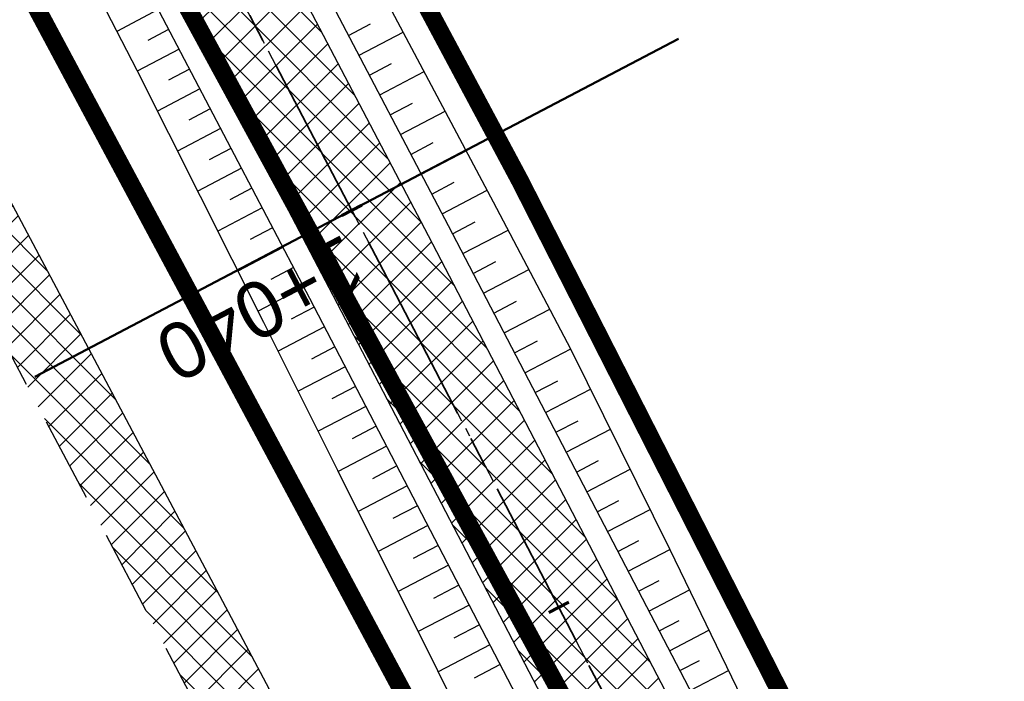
# Model space of a CAD drawing. Header units: metres. Extents: x 7529682 to 7533711, y 5721195 to 5727842.
# Tile 176 of 232: x 7530197 to 7530219, y 5726868 to 5726883. Entities that reach past the tile are written whole.
import ezdxf

# ---------------------------------------------------------------- set-up
doc = ezdxf.new("R2010")
doc.units = ezdxf.units.M
for name, pattern in [('817-dzialki-09-05-04$0$HIDDEN', [0.375, 0.25, -0.125]), ('ACAD_ISO05W100', [33, 24, -3, 0, -3, 0, -3]), ('CENTER', [50.800000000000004, 31.75, -6.35, 6.35, -6.35]), ('CENTER2', [28.575000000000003, 19.05, -3.175, 3.175, -3.175]), ('HIDDEN', [9.524999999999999, 6.35, -3.175])]:
    doc.linetypes.add(name, pattern=pattern)
for name, color, linetype in [('C-DROGI-SYTUACJA', 7, 'Continuous'), ('C-DROGI-SYTUACJA-ETYKIETY', 7, 'Continuous'), ('D-hatch-pobocza', 131, 'Continuous'), ('D-pobocza', 60, 'Continuous'), ('D-rowy', 160, 'Continuous'), ('D-skarpa', 2, 'Continuous'), ('D-skarpa-kreskowanie', 2, 'Continuous')]:
    doc.layers.add(name, color=color, linetype=linetype)
for name, color, linetype, lineweight, true_color in [('D-hatch-ciag-pieszo-rowerowy', 7, 'Continuous', 13, 0xff9f80), ('D-LR-etap-III', 7, '817-dzialki-09-05-04$0$HIDDEN', 50, 0x00008f), ('D-przekroje-pop', 7, 'Continuous', 50, 0x000099)]:
    doc.layers.add(name, color=color, linetype=linetype, lineweight=lineweight, true_color=true_color)
for name, color, linetype, lineweight in [('D-krawędzie', 3, 'Continuous', 30), ('D-obrzeża', 2, 'Continuous', 30), ('D-oś', 10, 'CENTER', 30), ('D-pas-drogowy', 7, 'ACAD_ISO05W100', 50)]:
    doc.layers.add(name, color=color, linetype=linetype, lineweight=lineweight)
doc.layers.add('poprzeczki', color=7, linetype='Continuous', true_color=0x0000c7)
doc.styles.get("Standard").update_dxf_attribs({"font": 'arial.ttf'})

# ---------------------------------------------------------------- blocks, each defined once
blk = doc.blocks.new('AeccTickLine')
at = {"color": 0, "linetype": 'ByBlock', "lineweight": -2}
blk.add_line((0, 1), (-3.673819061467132e-16, -1), dxfattribs=at)

msp = doc.modelspace()

# ---------------------------------------------------------------- hatches: boundary and pattern name
at = {"layer": 'D-hatch-ciag-pieszo-rowerowy'}
h = msp.add_hatch(dxfattribs=at)
h.set_pattern_fill('ANSI37', color=256, scale=0.15, style=0)
h.set_pattern_definition([(45, (0.8765760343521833, 0.4840681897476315), (-0.3367596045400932, 0.3367596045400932), []), (135, (0.8765760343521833, 0.4840681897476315), (-0.3367596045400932, -0.3367596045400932), [])])
h.paths.add_polyline_path([(7530123.559213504, 5727032.0472378), (7530121.363431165, 5727030.851983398), (7530132.878471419, 5727009.502004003), (7530158.915773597, 5726960.858151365), (7530182.682878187, 5726916.746119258), (7530203.558300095, 5726876.949199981), (7530215.075437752, 5726854.837069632), (7530217.476586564, 5726855.638899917), (7530205.773892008, 5726878.107287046), (7530184.890337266, 5726917.919710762), (7530161.118272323, 5726962.040949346), (7530135.080715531, 5727010.685277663)])
at = {"layer": 'D-hatch-pobocza'}
h = msp.add_hatch(dxfattribs=at)
h.set_pattern_fill('ANSI37', color=256, scale=0.15, style=0)
h.set_pattern_definition([(45, (0, 0), (-0.3367596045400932, 0.3367596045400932), []), (135, (0, 0), (-0.3367596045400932, -0.3367596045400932), [])])
h.paths.add_polyline_path([(7530159.28, 5726948.82), (7530146.429999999, 5726973.35), (7530133.179999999, 5726997.96), (7530120.769999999, 5727021.75), (7530102.37, 5727056.4), (7530093.404664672, 5727074.093035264), (7530092.053597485, 5727072.892086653), (7530098.687472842, 5727060.36179238), (7530131.997785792, 5726997.210008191), (7530163.821737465, 5726937.096607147), (7530204.081352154, 5726861.012519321), (7530207.770984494, 5726854.046852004), (7530209.4, 5726853.58), (7530209.844131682, 5726853.621519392), (7530193.42, 5726884.56), (7530185.309999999, 5726899.91), (7530173.059999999, 5726923.22)])

# ---------------------------------------------------------------- linework, layer by layer
at = {"layer": 'C-DROGI-SYTUACJA', "color": 10, "linetype": 'CENTER2', "lineweight": 35, "ltscale": 0.2}
msp.add_lwpolyline([(7529994.784814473, 5727271.452278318), (7530014.918624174, 5727233.117987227), (7530030.611190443, 5727203.571422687), (7530048.95165067, 5727168.884096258), (7530066.58439081, 5727135.608591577), (7530088.791572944, 5727092.929201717), (7530119.442360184, 5727037.047053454), (7530133.979593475, 5727010.093640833), (7530160.01702296, 5726961.449550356), (7530183.786607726, 5726917.332915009), (7530204.666096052, 5726877.528243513), (7530227.908566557, 5726832.904262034), (7530259.102442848, 5726774.825526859, 0.06358496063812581), (7530264.988877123, 5726766.578101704), (7530268.469625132, 5726762.818326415, -0.06508397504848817), (7530272.968742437, 5726756.474687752), (7530281.4242284, 5726740.503672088, -0.06508397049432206), (7530284.141528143, 5726733.216691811), (7530284.890711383, 5726729.972348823, 0.06446268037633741), (7530289.361782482, 5726717.936811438), (7530322.483990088, 5726654.998261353), (7530339.922145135, 5726621.886334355)], format="xyb", dxfattribs=at)
at = {"layer": 'D-krawędzie', "linetype": 'HIDDEN', "ltscale": 0.3}
msp.add_lwpolyline([(7529971.475882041, 5727300.786382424), (7530006.701701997, 5727234.141132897), (7530044.198460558, 5727163.133456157), (7530082.890091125, 5727090.20043586), (7530098.687472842, 5727060.36179238), (7530131.997785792, 5726997.210008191), (7530163.821737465, 5726937.096607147), (7530204.081352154, 5726861.012519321), (7530247.819962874, 5726778.438272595), (7530252.219999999, 5726770.26), (7530259.735272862, 5726756.89951491), (7530263.781713, 5726749.286762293), (7530270.196482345, 5726737.095956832), (7530272.433334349, 5726732.818899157), (7530276.00888925, 5726725.597700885), (7530279.7, 5726718.02), (7530284.501430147, 5726708.939695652), (7530291.375516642, 5726695.939652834), (7530296.045865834, 5726687.107244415), (7530304.46414878, 5726671.186868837), (7530316.603827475, 5726648.181421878)], dxfattribs=at)
at = {"layer": 'D-LR-etap-III', "ltscale": 10, "flags": 128}
msp.add_lwpolyline([(7531750.474471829, 5723895.103125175, 0.4, 0.4, 0), (7531750.505, 5723895.13, 0.4, 0.4, 0), (7531682.71, 5724022.92, 0.4, 0.4, 0), (7531619.177023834, 5724147.203692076, 0.4, 0.4, 0), (7531592.308960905, 5724198.48863389, 0.4, 0.4, 0), (7531553.263875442, 5724272.918564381, 0.4, 0.4, 0), (7531504.019999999, 5724366.79, 0.4, 0.4, 0), (7531482.09, 5724407.62, 0.4, 0.4, 0), (7531412.350402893, 5724541.182759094, 0.4, 0.4, 0), (7531388.463669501, 5724586.929768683, 0.4, 0.4, 0), (7531345.12, 5724669.94, 0.4, 0.4, 0), (7531127.66, 5725081.67, 0.4, 0.4, 0), (7531059.253139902, 5725211.040795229, 0.4, 0.4, 0), (7531008.007244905, 5725307.953830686, 0.4, 0.4, 0), (7530964.181635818, 5725390.835555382, 0.4, 0.4, 0), (7530914.557354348, 5725484.683561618, 0.4, 0.4, 0), (7530865.243241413, 5725577.493975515, 0.4, 0.4, 0), (7530840.085257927, 5725624.058651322, 0.4, 0.4, 0), (7530802.559525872, 5725694.924584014, 0.4, 0.4, 0), (7530755.54, 5725787.51, 0.4, 0.4, 0), (7530708.717810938, 5725876.303221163, 0.4, 0.4, 0), (7530695.12, 5725902.09, 0.4, 0.4, 0), (7530642.91397006, 5726001.07839487, 0.4, 0.4, 0), (7530634.934723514, 5726016.146615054, 0.4, 0.4, 0), (7530610.820000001, 5726061.929999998, 0.4, 0.4, 0), (7530610.820000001, 5726061.929999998, 0.4, 0.4, 0), (7530607.21, 5726063.51, 0.4, 0.4, 0), (7530597.42, 5726080.68, 0.4, 0.4, 0), (7530591.16, 5726088.44, 0.4, 0.4, 0), (7530581.28, 5726107.21, 0.4, 0.4, 0), (7530571.29, 5726130.56, 0.4, 0.4, 0), (7530549.554994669, 5726171.527317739, 0.4, 0.4, 0), (7530531.014309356, 5726206.473807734, 0.4, 0.4, 0), (7530516.461208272, 5726236.016618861, 0.4, 0.4, 0), (7530500.798929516, 5726266.141265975, 0.4, 0.4, 0), (7530491.349999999, 5726283.94, 0.4, 0.4, 0), (7530482.4, 5726303.41, 0.4, 0.4, 0), (7530482.4, 5726303.41, 0.4, 0.4, 0), (7530450.41, 5726357.28, 0.4, 0.4, 0), (7530397.759396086, 5726458.499907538, 0.4, 0.4, 0), (7530334.707815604, 5726583.664702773, 0.4, 0.4, 0), (7530303.939274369, 5726645.167943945, 0.4, 0.4, 0), (7530300.509779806, 5726651.777515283, 0.4, 0.4, 0), (7530289.213532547, 5726671.966724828, 0.4, 0.4, 0), (7530281.54, 5726685.57, 0.4, 0.4, 0), (7530261.37085633, 5726724.163374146, 0.4, 0.4, 0), (7530254.03, 5726738.21, 0.4, 0.4, 0), (7530197.219999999, 5726845.06, 0.4, 0.4, 0), (7530194.71, 5726849.15, 0.4, 0.4, 0), (7530195.92, 5726850.75, 0.4, 0.4, 0), (7530170.546669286, 5726892.961489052, 0.4, 0.4, 0), (7530143.174718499, 5726945.065838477, 0.4, 0.4, 0), (7530105.059999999, 5727018.32, 0.4, 0.4, 0), (7530100.059999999, 5727027.16, 0.4, 0.4, 0), (7530062.318670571, 5727099.625398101, 0.4, 0.4, 0), (7530015.378537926, 5727189.420463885, 0.4, 0.4, 0), (7529983.207960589, 5727250.206596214, 0.4, 0.4, 0), (7529953.284293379, 5727306.74720398, 0.4, 0.4, 0), (7529900.67053443, 5727406.15903814, 0.4, 0.4, 0), (7529890.630239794, 5727425.131178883, 0.4, 0.4, 0), (7529875.155383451, 5727454.426350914, 0.4, 0.4, 0), (7529857.560096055, 5727487.787346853, 0.4, 0.4, 0), (7529835.194401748, 5727530.19312405, 0.4, 0.4, 0), (7529811.740544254, 5727574.662079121, 0.4, 0.4, 0), (7529792.101859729, 5727611.922638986, 0.4, 0.4, 0), (7529768.066117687, 5727657.469613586, 0.4, 0.4, 0), (7529755.210566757, 5727682.131373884, 0.4, 0.4, 0), (7529753.309999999, 5727681.13, 0.4, 0.4, 0), (7529739.21, 5727707.77, 0.4, 0.4, 0), (7529735.394745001, 5727711.251990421, 0.4, 0.4, 0), (7529725.42, 5727730.2, 0.4, 0.4, 0), (7529723.55, 5727729.88, 0.4, 0.4, 0), (7529695.566668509, 5727782.932080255, 0.4, 0.4, 0), (7529717.67971874, 5727794.024357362, 0.4, 0.4, 0), (7529736.274870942, 5727758.647400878, 0.4, 0.4, 0), (7529736.274870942, 5727758.647400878, 0.4, 0.4, 0), (7529744.511003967, 5727750.406106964, 0.4, 0.4, 0), (7529744.511003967, 5727750.406106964, 0.4, 0.4, 0), (7529750.282568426, 5727738.549848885, 0.4, 0.4, 0), (7529777.108510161, 5727687.569424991, 0.4, 0.4, 0), (7529796.51537536, 5727651.329932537, 0.4, 0.4, 0), (7529814.937945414, 5727616.793170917, 0.4, 0.4, 0), (7529839.006722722, 5727572.303976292, 0.4, 0.4, 0), (7529860.617626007, 5727532.509108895, 0.4, 0.4, 0), (7529882.348967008, 5727491.504261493, 0.4, 0.4, 0), (7529904.865139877, 5727449.096370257, 0.4, 0.4, 0), (7529920.747384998, 5727418.884773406, 0.4, 0.4, 0), (7529946.676504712, 5727368.547487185, 0.4, 0.4, 0), (7529972.024701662, 5727320.573310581, 0.4, 0.4, 0), (7529987.740014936, 5727290.153392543, 0.4, 0.4, 0), (7529996.497385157, 5727273.661630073, 0.4, 0.4, 0), (7530017.541471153, 5727234.202689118, 0.4, 0.4, 0), (7530033.053657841, 5727204.864166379, 0.4, 0.4, 0), (7530051.622983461, 5727170.222745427, 0.4, 0.4, 0), (7530069.276612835, 5727137.015751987, 0.4, 0.4, 0), (7530089.385386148, 5727097.533639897, 0.4, 0.4, 0), (7530109.712512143, 5727060.746615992, 0.4, 0.4, 0), (7530136.769722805, 5727011.640131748, 0.4, 0.4, 0), (7530162.446686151, 5726962.743777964, 0.4, 0.4, 0), (7530187.674104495, 5726916.992101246, 0.4, 0.4, 0), (7530207.820739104, 5726879.335323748, 0.4, 0.4, 0), (7530230.625609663, 5726834.518686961, 0.4, 0.4, 0), (7530262.288093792, 5726776.61832811, 0.4, 0.4, 0), (7530277.509672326, 5726760.213143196, 0.4, 0.4, 0), (7530286.036865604, 5726744.106684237, 0.4, 0.4, 0), (7530288.097472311, 5726735.884066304, 0.4, 0.4, 0), (7530290.393870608, 5726725.046963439, 0.4, 0.4, 0), (7530296.17664807, 5726713.582980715, 0.4, 0.4, 0), (7530302.726195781, 5726701.18226779, 0.4, 0.4, 0), (7530325.685047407, 5726657.466383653, 0.4, 0.4, 0), (7530343.243978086, 5726623.648592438, 0.4, 0.4, 0), (7530360.229820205, 5726591.746871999, 0.4, 0.4, 0), (7530383.20855044, 5726548.059469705, 0.4, 0.4, 0), (7530406.017875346, 5726503.605514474, 0.4, 0.4, 0), (7530427.464919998, 5726462.620289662, 0.4, 0.4, 0), (7530447.9278544, 5726424.388014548, 0.4, 0.4, 0), (7530471.126878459, 5726379.920667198, 0.4, 0.4, 0), (7530490.501003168, 5726343.033350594, 0.4, 0.4, 0), (7530509.499458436, 5726306.733076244, 0.4, 0.4, 0), (7530529.890269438, 5726267.244072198, 0.4, 0.4, 0), (7530543.852446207, 5726238.990319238, 0.4, 0.4, 0), (7530554.808897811, 5726218.943990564, 0.4, 0.4, 0), (7530559.027108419, 5726212.223286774, 0.4, 0.4, 0), (7530563.060988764, 5726206.409670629, 0.4, 0.4, 0), (7530566.93354971, 5726200.463543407, 0.4, 0.4, 0), (7530569.771022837, 5726194.901501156, 0.4, 0.4, 0), (7530571.47319415, 5726191.282350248, 0.4, 0.4, 0), (7530572.839142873, 5726188.024533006, 0.4, 0.4, 0), (7530575.295071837, 5726182.034664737, 0.4, 0.4, 0), (7530579.736851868, 5726173.306070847, 0.4, 0.4, 0), (7530583.3, 5726167.41, 0.4, 0.4, 0), (7530593.4, 5726163.33, 0.4, 0.4, 0), (7530598.618375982, 5726155.264489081, 0.4, 0.4, 0), (7530608.258304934, 5726140.497132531, 0.4, 0.4, 0), (7530603.269999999, 5726136.83, 0.4, 0.4, 0), (7530606.53, 5726131.84, 0.4, 0.4, 0), (7530604.239057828, 5726124.21679044, 0.4, 0.4, 0), (7530605.847136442, 5726121.630127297, 0.4, 0.4, 0), (7530608.971611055, 5726116.164124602, 0.4, 0.4, 0), (7530618.114293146, 5726097.791111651, 0.4, 0.4, 0), (7530651.213125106, 5726034.959524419, 0.4, 0.4, 0), (7530670.243741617, 5725998.61095082, 0.4, 0.4, 0), (7530698.075474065, 5725945.952624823, 0.4, 0.4, 0), (7530716.505955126, 5725911.3051464, 0.4, 0.4, 0), (7530735.223454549, 5725875.667401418, 0.4, 0.4, 0), (7530752.504235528, 5725842.154920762, 0.4, 0.4, 0), (7530778.310652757, 5725793.501254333, 0.4, 0.4, 0), (7530797.499961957, 5725756.381811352, 0.4, 0.4, 0), (7530812.518974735, 5725728.28874362, 0.4, 0.4, 0), (7530820.039295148, 5725713.160404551, 0.4, 0.4, 0), (7530822.422446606, 5725710.193574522, 0.4, 0.4, 0), (7530833.154893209, 5725688.800634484, 0.4, 0.4, 0), (7530849.629354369, 5725656.158601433, 0.4, 0.4, 0), (7530867.98290276, 5725621.963939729, 0.4, 0.4, 0), (7530872.629809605, 5725612.88760475, 0.4, 0.4, 0), (7530880.354488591, 5725597.594500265, 0.4, 0.4, 0), (7530883.839446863, 5725593.389159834, 0.4, 0.4, 0), (7530891.782113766, 5725587.763349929, 0.4, 0.4, 0), (7530895.038670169, 5725584.280746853, 0.4, 0.4, 0), (7530897.033644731, 5725580.941110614, 0.4, 0.4, 0), (7530900.951646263, 5725579.945856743, 0.4, 0.4, 0), (7530904.80970798, 5725571.977328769, 0.4, 0.4, 0), (7530903.682362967, 5725568.566434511, 0.4, 0.4, 0), (7530908.900614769, 5725558.844845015, 0.4, 0.4, 0), (7530910.252030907, 5725545.671606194, 0.4, 0.4, 0), (7530912.872986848, 5725538.645543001, 0.4, 0.4, 0), (7530945.278171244, 5725478.464284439, 0.4, 0.4, 0), (7530959.692318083, 5725450.24628822, 0.4, 0.4, 0), (7531002.82670893, 5725368.192370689, 0.4, 0.4, 0), (7531044.703532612, 5725290.314293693, 0.4, 0.4, 0), (7531064.098839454, 5725253.212562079, 0.4, 0.4, 0), (7531083.010253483, 5725216.677517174, 0.4, 0.4, 0), (7531113.013137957, 5725158.465613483, 0.4, 0.4, 0), (7531137.364304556, 5725113.07076138, 0.4, 0.4, 0), (7531150.830830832, 5725086.711759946, 0.4, 0.4, 0), (7531159.745663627, 5725076.640848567, 0.4, 0.4, 0), (7531166.309999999, 5725074.58, 0.4, 0.4, 0), (7531172.29, 5725062.58, 0.4, 0.4, 0), (7531170.589828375, 5725055.605912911, 0.4, 0.4, 0), (7531173.732823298, 5725044.080706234, 0.4, 0.4, 0), (7531215.342008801, 5724964.859648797, 0.4, 0.4, 0), (7531238.054496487, 5724921.684649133, 0.4, 0.4, 0), (7531262.389821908, 5724875.282876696, 0.4, 0.4, 0), (7531295.587160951, 5724811.265731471, 0.4, 0.4, 0), (7531348.487908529, 5724712.362812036, 0.4, 0.4, 0), (7531363.740817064, 5724682.68394264, 0.4, 0.4, 0), (7531366.986905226, 5724675.865317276, 0.4, 0.4, 0), (7531382.541261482, 5724646.110625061, 0.4, 0.4, 0), (7531401.299165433, 5724610.874551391, 0.4, 0.4, 0), (7531428.964837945, 5724558.862274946, 0.4, 0.4, 0), (7531449.111202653, 5724520.397801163, 0.4, 0.4, 0), (7531477.292992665, 5724465.831467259, 0.4, 0.4, 0), (7531500.996290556, 5724421.112506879, 0.4, 0.4, 0), (7531512.121834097, 5724400.549045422, 0.4, 0.4, 0), (7531513.78163794, 5724396.757451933, 0.4, 0.4, 0), (7531526.32, 5724379.39, 0.4, 0.4, 0), (7531566.783642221, 5724302.73628205, 0.4, 0.4, 0), (7531578.579156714, 5724282.774819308, 0.4, 0.4, 0), (7531584.232619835, 5724273.111246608, 0.4, 0.4, 0), (7531590.109283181, 5724263.508189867, 0.4, 0.4, 0), (7531593.027899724, 5724258.771479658, 0.4, 0.4, 0), (7531595.711841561, 5724254.226824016, 0.4, 0.4, 0), (7531601.659976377, 5724243.898197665, 0.4, 0.4, 0), (7531606.097733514, 5724235.986407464, 0.4, 0.4, 0), (7531609.382207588, 5724230.799061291, 0.4, 0.4, 0), (7531611.580260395, 5724227.671180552, 0.4, 0.4, 0), (7531612.707802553, 5724225.86410867, 0.4, 0.4, 0), (7531618.665224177, 5724214.480919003, 0.4, 0.4, 0), (7531619.885522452, 5724212.333950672, 0.4, 0.4, 0), (7531620.931818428, 5724210.787064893, 0.4, 0.4, 0), (7531623.518605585, 5724207.111542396, 0.4, 0.4, 0), (7531626.143926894, 5724203.61306897, 0.4, 0.4, 0), (7531632.022984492, 5724196.485954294, 0.4, 0.4, 0), (7531653.949089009, 5724152.617641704, 0.4, 0.4, 0), (7531656.750690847, 5724143.103797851, 0.4, 0.4, 0), (7531659.61440691, 5724133.254504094, 0.4, 0.4, 0), (7531661.627147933, 5724128.646047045, 0.4, 0.4, 0.01093811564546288), (7531674.314987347, 5724101.43546424, 0.4, 0.4, 0), (7531685.137626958, 5724081.408252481, 0.4, 0.4, 0), (7531692.159945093, 5724066.277333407, 0.4, 0.4, 0), (7531699.662164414, 5724051.388120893, 0.4, 0.4, 0), (7531704.480624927, 5724040.808561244, 0.4, 0.4, 0), (7531704.480624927, 5724040.808561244, 0.4, 0.4, 0), (7531704.401251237, 5724037.368913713, 0.4, 0.4, 0), (7531720.383609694, 5724003.441317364, 0.4, 0.4, 0), (7531728.79890528, 5723986.206298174, 0.4, 0.4, 0), (7531733.237926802, 5723977.192631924, 0.4, 0.4, 0), (7531736.750027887, 5723969.505210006, 0.4, 0.4, 0), (7531737.336143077, 5723968.518916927, 0.4, 0.4, 0), (7531738.285051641, 5723967.699360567, 0.4, 0.4, 0), (7531742.180915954, 5723962.346428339, 0.4, 0.4, 0), (7531744.286141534, 5723958.615526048, 0.4, 0.4, 0), (7531755.393260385, 5723944.192617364, 0.4, 0.4, 0), (7531758.69, 5723936.76, 0.4, 0.4, 0), (7531780.08, 5723929.25, 0.4, 0.4, 0), (7531792.611989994, 5723906.337708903, 0.4, 0.4, 0), (7531792.611989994, 5723906.337708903, 0.4, 0.4, 0), (7531756.962094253, 5723883.055323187, 0.4, 0.4, 0), (7531750.46, 5723895.130000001, 0.4, 0.4, 0), (7531750.46, 5723895.130000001, 0, 0, 0)], format="xyseb", dxfattribs=at)
at = {"layer": 'D-obrzeża'}
for points in [[(7530255.070830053, 5726779.690066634), (7530226.803596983, 5726832.319792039), (7530203.558300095, 5726876.949199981), (7530182.682878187, 5726916.746119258), (7530158.915773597, 5726960.858151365), (7530132.878471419, 5727009.502004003), (7530118.344271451, 5727036.449792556), (7530087.649834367, 5727092.411522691), (7530086.699342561, 5727094.242115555), (7530065.47768309, 5727135.027454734), (7530047.847139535, 5727168.298814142), (7530029.506689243, 5727202.986120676), (7530013.813315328, 5727232.534205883), (7529993.681375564, 5727270.864936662)], [(7530217.688691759, 5726855.231672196), (7530205.773892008, 5726878.107287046), (7530184.890337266, 5726917.919710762), (7530161.118272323, 5726962.040949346), (7530135.080715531, 5727010.685277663), (7530120.540448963, 5727037.644314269), (7530099.717629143, 5727075.608230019)]]:
    msp.add_lwpolyline(points, dxfattribs=at)
at = {"layer": 'D-oś', "ltscale": 0.03}
msp.add_lwpolyline([(7529994.784814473, 5727271.452278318), (7530014.918624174, 5727233.117987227), (7530030.611190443, 5727203.571422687), (7530048.95165067, 5727168.884096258), (7530066.58439081, 5727135.608591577), (7530088.791572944, 5727092.929201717), (7530119.442360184, 5727037.047053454), (7530133.979593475, 5727010.093640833), (7530160.01702296, 5726961.449550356), (7530183.786607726, 5726917.332915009), (7530204.666096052, 5726877.528243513), (7530227.908566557, 5726832.904262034), (7530259.102442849, 5726774.825526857, 0.06358496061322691), (7530264.988877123, 5726766.578101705), (7530268.469625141, 5726762.818326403, -0.06508397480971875), (7530272.968742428, 5726756.474687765), (7530281.424228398, 5726740.503672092, -0.06508397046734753), (7530284.141528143, 5726733.216691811), (7530284.890711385, 5726729.972348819, 0.06446268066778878), (7530289.361782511, 5726717.936811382), (7530322.48423269, 5726654.997800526)], format="xyb", dxfattribs=at)
at = {"layer": 'D-pas-drogowy', "ltscale": 0.2, "flags": 128}
msp.add_lwpolyline([(7531633.018560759, 5724182.834272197, 0.4, 0.4, 0), (7531617.558899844, 5724211.608162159, 0.4, 0.4, 0), (7531566.783642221, 5724302.73628205, 0.4, 0.4, 0), (7531538.419082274, 5724356.469679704, 0.4, 0.4, 0), (7531526.32, 5724379.39, 0.4, 0.4, 0), (7531516.102085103, 5724393.607319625, 0.4, 0.4, 0.001485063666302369), (7531513.78037409, 5724396.837773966, 0.4, 0.4, 0), (7531501.87, 5724413.41, 0.4, 0.4, 0), (7531474.926107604, 5724464.507896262, 0.4, 0.4, 0), (7531446.200436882, 5724518.992313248, 0.4, 0.4, 0), (7531424.962185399, 5724559.262257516, 0.4, 0.4, 0), (7531398.444460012, 5724609.565801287, 0.4, 0.4, 0), (7531379.647455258, 5724645.216004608, 0.4, 0.4, 0), (7531365.23, 5724672.56, 0.4, 0.4, 0), (7531341.305752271, 5724717.915356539, 0.4, 0.4, 0), (7531312.899996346, 5724771.788898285, 0.4, 0.4, 0), (7531292.590923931, 5724810.306502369, 0.4, 0.4, 0), (7531259.391619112, 5724873.271351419, 0.4, 0.4, 0), (7531233.740401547, 5724921.922582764, 0.4, 0.4, 0), (7531203.072738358, 5724980.092044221, 0.4, 0.4, 0), (7531173.471398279, 5725036.225177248, 0.4, 0.4, 0), (7531168.269999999, 5725046.09, 0.4, 0.4, 0), (7531172.29, 5725062.58, 0.4, 0.4, 0), (7531166.309999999, 5725074.58, 0.4, 0.4, 0), (7531150.32, 5725079.6, 0.4, 0.4, 0), (7531141.5, 5725096.43, 0.4, 0.4, 0), (7531109.311735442, 5725157.814415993, 0.4, 0.4, 0), (7531086.641300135, 5725201.047918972, 0.4, 0.4, 0), (7531059.198258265, 5725253.383662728, 0.4, 0.4, 0), (7531028.206828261, 5725312.48946212, 0.4, 0.4, 0), (7530999.104694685, 5725367.990143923, 0.4, 0.4, 0), (7530956.247527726, 5725449.724815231, 0.4, 0.4, 0), (7530924.397774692, 5725510.463768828, 0.4, 0.4, 0), (7530897.509999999, 5725561.74, 0.4, 0.4, 0), (7530894.46, 5725566.14, 0.4, 0.4, 0), (7530892.16, 5725570.49, 0.4, 0.4, 0), (7530869.362688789, 5725613.307018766, 0.4, 0.4, 0), (7530861.693971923, 5725627.704613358, 0.4, 0.4, 0), (7530852.74, 5725644.52, 0.4, 0.4, 0), (7530831.509999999, 5725684.2, 0.4, 0.4, 0), (7530811.13, 5725722.52, 0.4, 0.4, 0), (7530792.3476413, 5725757.940652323, 0.4, 0.4, 0), (7530768.03, 5725803.8, 0.4, 0.4, 0), (7530748.768542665, 5725840.178507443, 0.4, 0.4, 0), (7530727.7, 5725879.97, 0.4, 0.4, 0), (7530712.0981582, 5725909.54523909, 0.4, 0.4, 0), (7530693.644105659, 5725944.645156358, 0.4, 0.4, 0), (7530665.702224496, 5725997.538976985, 0.4, 0.4, 0), (7530641.759999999, 5726042.88, 0.4, 0.4, 0), (7530616.5, 5726091.48, 0.4, 0.4, 0), (7530604.628439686, 5726114.319880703, 0.4, 0.4, -0.007762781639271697), (7530602.5, 5726118.43, 0.4, 0.4, 0), (7530603.992037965, 5726123.394821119, 0.4, 0.4, 0), (7530606.53, 5726131.84, 0.4, 0.4, 0), (7530603.269999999, 5726136.83, 0.4, 0.4, 0), (7530593.775620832, 5726151.368713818, 0.4, 0.4, 0), (7530590.202637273, 5726156.84001263, 0.4, 0.4, 0), (7530583.3, 5726167.41, 0.4, 0.4, 0), (7530580.578343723, 5726170.427567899, 0.4, 0.4, 0), (7530575.849999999, 5726175.67, 0.4, 0.4, 0), (7530569.009999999, 5726186.66, 0.4, 0.4, 0), (7530562.555322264, 5726199.189409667, 0.4, 0.4, 0), (7530555.67, 5726211.39, 0.4, 0.4, 0), (7530548.29, 5726224.23, 0.4, 0.4, 0), (7530540.58, 5726237.71, 0.4, 0.4, 0), (7530532.679999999, 5726252.65, 0.4, 0.4, 0), (7530524.059999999, 5726269.35, 0.4, 0.4, 0), (7530502.82, 5726309.91, 0.4, 0.4, 0), (7530488.83, 5726336.63, 0.4, 0.4, 0), (7530466.03, 5726380.16, 0.4, 0.4, 0), (7530438.469999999, 5726432.77, 0.4, 0.4, 0), (7530424.53, 5726459.09, 0.4, 0.4, 0), (7530401.63, 5726502.97, 0.4, 0.4, 0), (7530383.38, 5726538.06, 0.4, 0.4, 0), (7530353.969999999, 5726593.52, 0.4, 0.4, 0), (7530338.469999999, 5726622.74, 0.4, 0.4, 0), (7530322.009999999, 5726653.88, 0.4, 0.4, 0), (7530297.54, 5726700.33, 0.4, 0.4, 0), (7530287.38, 5726719.6, 0.4, 0.4, 0), (7530285.94993921, 5726722.315508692, 0.4, 0.4, 0), (7530280.259999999, 5726733.12, 0.4, 0.4, 0), (7530266.73, 5726758.74, 0.4, 0.4, 0), (7530260.42, 5726770.47, 0.4, 0.4, 0), (7530253.25, 5726783.82, 0.4, 0.4, 0), (7530244.95, 5726799.33, 0.4, 0.4, 0), (7530239.389999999, 5726808.49, 0.4, 0.4, 0), (7530238.29, 5726807.9, 0.4, 0.4, 0), (7530218.11, 5726850.67, 0.4, 0.4, 0), (7530175.906646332, 5726928.168028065, 0.4, 0.4, 0), (7530096.679999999, 5727076.15, 0.4, 0.4, 0), (7530094.679999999, 5727079.89, 0.4, 0.4, 0), (7530064.59693469, 5727135.522637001, 0.4, 0.4, 0), (7530046.730970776, 5727168.8921561, 0.4, 0.4, 0), (7530025.803045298, 5727208.461374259, 0.4, 0.4, 0), (7530012.846501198, 5727232.979315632, 0.4, 0.4, 0), (7529994.15, 5727268.45, 0.4, 0.4, 0), (7529981.670868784, 5727291.93018666, 0.4, 0.4, 0), (7529949.889999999, 5727351.73, 0.4, 0.4, 0), (7529924.75, 5727399.03, 0.4, 0.4, 0), (7529915.515824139, 5727417.099754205, 0.4, 0.4, 0), (7529885.83, 5727475.19, 0.4, 0.4, 0), (7529862.559999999, 5727519.97, 0.4, 0.4, 0), (7529852.984923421, 5727538.191086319, 0.4, 0.4, 0), (7529836.513084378, 5727569.51130111, 0.4, 0.4, 0), (7529815.36890814, 5727609.140983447, 0.4, 0.4, 0), (7529792.795203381, 5727651.247499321, 0.4, 0.4, 0), (7529774.199114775, 5727685.858348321, 0.4, 0.4, 0), (7529746.966026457, 5727736.059440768, 0.4, 0.4, 0), (7529733.92, 5727757.62, 0.4, 0.4, 0), (7529708.607472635, 5727806.388536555, 0.4, 0.4, 0), (7529688.491967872, 5727796.344621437, 0.4, 0.4, 0), (7529723.55, 5727729.88, 0.4, 0.4, 0), (7529725.42, 5727730.2, 0.4, 0.4, 0), (7529735.38, 5727711.28, 0.4, 0.4, 0), (7529739.21, 5727707.77, 0.4, 0.4, 0), (7529753.309999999, 5727681.13, 0.4, 0.4, 0), (7529755.178396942, 5727682.114424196, 0.4, 0.4, 0), (7529792.101859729, 5727611.922638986, 0.4, 0.4, 0), (7529811.740544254, 5727574.662079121, 0.4, 0.4, 0), (7529835.194401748, 5727530.19312405, 0.4, 0.4, 0), (7529857.560096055, 5727487.787346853, 0.4, 0.4, 0), (7529875.155383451, 5727454.426350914, 0.4, 0.4, 0), (7529890.630239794, 5727425.131178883, 0.4, 0.4, 0), (7529900.67053443, 5727406.15903814, 0.4, 0.4, 0), (7529953.284293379, 5727306.74720398, 0.4, 0.4, 0), (7529983.207960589, 5727250.206596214, 0.4, 0.4, 0), (7530015.378537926, 5727189.420463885, 0.4, 0.4, 0), (7530062.318670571, 5727099.625398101, 0.4, 0.4, 0), (7530100.059999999, 5727027.16, 0.4, 0.4, 0), (7530105.059999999, 5727018.32, 0.4, 0.4, 0), (7530143.174718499, 5726945.065838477, 0.4, 0.4, 0), (7530170.546669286, 5726892.961489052, 0.4, 0.4, 0), (7530195.92, 5726850.75, 0.4, 0.4, 0), (7530194.71, 5726849.15, 0.4, 0.4, 0), (7530197.219999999, 5726845.06, 0.4, 0.4, 0), (7530254.03, 5726738.21, 0.4, 0.4, 0), (7530261.37085633, 5726724.163374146, 0.4, 0.4, 0), (7530281.54, 5726685.57, 0.4, 0.4, 0), (7530289.213532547, 5726671.966724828, 0.4, 0.4, 0), (7530300.509779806, 5726651.777515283, 0.4, 0.4, 0), (7530303.939274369, 5726645.167943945, 0.4, 0.4, 0), (7530334.707815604, 5726583.664702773, 0.4, 0.4, 0), (7530397.759396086, 5726458.499907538, 0.4, 0.4, 0), (7530450.41, 5726357.28, 0.4, 0.4, 0), (7530482.4, 5726303.41, 0.4, 0.4, 0), (7530483.687990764, 5726301.003383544, 0.4, 0.4, 0), (7530491.349999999, 5726283.94, 0.4, 0.4, 0), (7530512.67, 5726243.78, 0.4, 0.4, 0), (7530529.429999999, 5726209.46, 0.4, 0.4, 0), (7530571.29, 5726130.56, 0.4, 0.4, 0), (7530581.28, 5726107.21, 0.4, 0.4, 0), (7530591.16, 5726088.44, 0.4, 0.4, 0), (7530597.42, 5726080.68, 0.4, 0.4, 0), (7530607.21, 5726063.51, 0.4, 0.4, 0), (7530610.820000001, 5726061.929999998, 0.4, 0.4, 0), (7530634.934723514, 5726016.146615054, 0.4, 0.4, 0), (7530642.91397006, 5726001.07839487, 0.4, 0.4, 0), (7530695.12, 5725902.09, 0.4, 0.4, 0), (7530708.717810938, 5725876.303221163, 0.4, 0.4, 0), (7530755.54, 5725787.51, 0.4, 0.4, 0), (7530802.559525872, 5725694.924584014, 0.4, 0.4, 0), (7530840.085257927, 5725624.058651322, 0.4, 0.4, 0), (7530865.243241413, 5725577.493975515, 0.4, 0.4, 0), (7530914.557354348, 5725484.683561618, 0.4, 0.4, 0), (7530964.181635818, 5725390.835555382, 0.4, 0.4, 0), (7531008.007244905, 5725307.953830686, 0.4, 0.4, 0), (7531059.253139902, 5725211.040795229, 0.4, 0.4, 0), (7531127.66, 5725081.67, 0.4, 0.4, 0), (7531345.12, 5724669.94, 0.4, 0.4, 0), (7531388.463669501, 5724586.929768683, 0.4, 0.4, 0), (7531412.350402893, 5724541.182759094, 0.4, 0.4, 0), (7531482.09, 5724407.62, 0.4, 0.4, 0), (7531504.019999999, 5724366.79, 0.4, 0.4, 0), (7531519.374444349, 5724337.520497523, 0.4, 0.4, 0), (7531563.748815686, 5724252.931583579, 0.4, 0.4, 0), (7531602.175111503, 5724179.681224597, 0.4, 0.4, 0), (7531619.177023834, 5724147.203692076, 0.4, 0.4, 0), (7531625.038493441, 5724135.63500206, 0.4, 0.4, 0), (7531656.796442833, 5724073.31633882, 0.4, 0.4, 0), (7531675.12, 5724037.36, 0.4, 0.4, 0), (7531682.71, 5724022.92, 0.4, 0.4, 0), (7531705.565196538, 5723979.810545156, 0.4, 0.4, 0), (7531736.605941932, 5723921.261514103, 0.4, 0.4, 0), (7531750.46, 5723895.130000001, 0.4, 0.4, 0), (7531740.769999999, 5723886.56, 0.4, 0.4, 0), (7531732.86, 5723885, 0.4, 0.4, 0), (7531722.179999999, 5723887.77, 0.4, 0.4, 0), (7531729.87, 5723862.17, 0.4, 0.4, 0), (7531742.92, 5723861.93, 0.4, 0.4, 0), (7531763.71, 5723859.52, 0.4, 0.4, 0), (7531768.42, 5723854.12, 0.4, 0.4, 0), (7531787.42, 5723817.97, 0.4, 0.4, 0), (7531795.57, 5723809.82, 0.4, 0.4, 0), (7531816.346897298, 5723819.850397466, 0.4, 0.4, 0), (7531816.346897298, 5723819.850397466, 0.4, 0.4, 0), (7531805.059999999, 5723843.23, 0.4, 0.4, 0), (7531803.61, 5723886.23, 0.4, 0.4, 0), (7531803.61, 5723886.23, 0.4, 0.4, 0), (7531780.08, 5723929.25, 0.4, 0.4, 0), (7531758.69, 5723936.76, 0.4, 0.4, 0), (7531749.3590272, 5723946.412126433, 0.4, 0.4, 0), (7531742.71, 5723953.29, 0.4, 0.4, 0), (7531735.177368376, 5723967.877529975, 0.4, 0.4, 0), (7531722.37, 5723992.68, 0.4, 0.4, 0), (7531705.041669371, 5724030.885563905, 0.4, 0.4, 0), (7531699.469999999, 5724043.17, 0.4, 0.4, 0), (7531692.69, 5724058.11, 0.4, 0.4, 0), (7531679.672010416, 5724084.016803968, 0.4, 0.4, 0), (7531674.55, 5724094.21, 0.4, 0.4, 0), (7531666.633166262, 5724114.002855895, 0.4, 0.4, 0), (7531649, 5724153.82, 0.4, 0.4, 0), (7531641.49, 5724149.34, 0.4, 0.4, 0), (7531626.04, 5724179.34, 0.4, 0.4, 0), (7531633.03, 5724182.84, 0, 0, 0)], format="xyseb", dxfattribs=at)
at = {"layer": 'D-pobocza'}
for points in [[(7529998.605358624, 5727267.941621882), (7530016.466056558, 5727233.935281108), (7530032.157492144, 5727204.390845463), (7530050.498179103, 5727169.703089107), (7530068.133781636, 5727136.422183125), (7530090.335136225, 5727093.753992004), (7530120.979684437, 5727037.883218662), (7530135.521164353, 5727010.921932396), (7530161.558772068, 5726962.277508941), (7530185.331829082, 5726918.154429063), (7530206.217010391, 5726878.338904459), (7530218.181818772, 5726855.367276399)], [(7529995.799622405, 5727265.75654029), (7530013.37119179, 5727232.300693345), (7530029.06488876, 5727202.751999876), (7530047.405122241, 5727168.065103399), (7530065.034999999, 5727134.795000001), (7530087.248009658, 5727092.104411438), (7530117.905035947, 5727036.210888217), (7530132.438022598, 5727009.265349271), (7530158.475273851, 5726960.621591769), (7530182.241386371, 5726916.511400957), (7530203.115181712, 5726876.717582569), (7530214.729929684, 5726854.418046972)], [(7530209.844131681, 5726853.621519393), (7530193.42, 5726884.56), (7530185.309999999, 5726899.91), (7530173.059999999, 5726923.22), (7530159.28, 5726948.82), (7530146.429999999, 5726973.35), (7530133.179999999, 5726997.96), (7530120.769999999, 5727021.75), (7530102.37, 5727056.4), (7530093.404664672, 5727074.093035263)]]:
    msp.add_lwpolyline(points, dxfattribs=at)
at = {"layer": 'D-przekroje-pop', "extrusion": (0.4645205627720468, -0.8855623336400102, 0), "elevation": -1573573.419974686}
msp.add_lwpolyline([(9328726.228387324, 0), (9328717.989241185, 0), (9328709.989241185, 0)], dxfattribs=at)
at = {"layer": 'D-rowy', "linetype": 'HIDDEN', "ltscale": 0.1, "const_width": 0.4, "flags": 128}
msp.add_lwpolyline([(7530210.965394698, 5726857.16211251), (7530158.808792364, 5726954.519938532), (7530122.464669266, 5727022.753138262), (7530095.922217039, 5727072.858853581), (7530086.314342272, 5727091.113489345), (7530063.160349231, 5727134.708802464), (7530033.596430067, 5727190.758948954), (7530021.340025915, 5727213.675792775), (7530002.618519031, 5727249.035669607), (7529995.395546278, 5727262.502730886), (7529988.788851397, 5727275.205991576), (7529976.334113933, 5727299.005978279), (7529958.125259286, 5727333.487695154), (7529939.362448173, 5727369.129441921), (7529923.146313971, 5727399.734195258), (7529918.218542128, 5727408.984561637), (7529909.126483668, 5727427.527341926), (7529905.375875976, 5727434.673095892), (7529896.191914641, 5727451.151510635), (7529887.55708824, 5727467.230740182), (7529877.124171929, 5727486.656759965), (7529866.165565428, 5727506.778058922), (7529855.760289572, 5727526.176090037), (7529840.706671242, 5727554.897669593), (7529824.517708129, 5727585.588223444), (7529810.515313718, 5727612.292486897), (7529795.682036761, 5727640.076805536), (7529780.37897635, 5727668.689653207), (7529772.315107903, 5727684.077842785), (7529762.635420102, 5727702.446986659), (7529747.00719319, 5727732.117330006), (7529740.675640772, 5727744.953535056)], dxfattribs=at)
at = {"layer": 'D-skarpa', "linetype": 'Continuous'}
for points in [[(7530187.726370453, 5726915.280555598), (7530196.661206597, 5726898.274151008), (7530197.029977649, 5726897.576230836), (7530197.874275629, 5726896.007556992), (7530198.96857059, 5726894.031741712), (7530199.439832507, 5726893.194187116), (7530201.893507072, 5726888.835128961), (7530204.265509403, 5726884.433229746), (7530207.219803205, 5726878.867787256), (7530208.949547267, 5726875.588474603), (7530211.166451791, 5726871.105586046), (7530213.349162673, 5726866.604887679), (7530215.465439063, 5726862.069586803), (7530215.875439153, 5726861.169209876), (7530217.183467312, 5726858.031559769), (7530217.285770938, 5726857.773965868), (7530217.415211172, 5726857.447561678), (7530217.895503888, 5726856.489406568), (7530218.181818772, 5726855.367276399)], [(7530185.248689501, 5726908.334761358), (7530190.069921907, 5726899.571472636), (7530192.088920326, 5726895.87576423), (7530192.463663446, 5726895.180976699), (7530193.293875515, 5726893.604914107), (7530194.315415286, 5726891.590935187), (7530196.966521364, 5726886.250685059), (7530199.258538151, 5726881.80682953), (7530202.091964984, 5726876.177986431), (7530203.741449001, 5726872.87582848), (7530210.446013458, 5726859.455211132), (7530210.890209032, 5726858.572644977), (7530213.530605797, 5726856.128961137), (7530213.530605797, 5726856.128961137), (7530213.530605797, 5726856.128961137), (7530214.729929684, 5726854.418046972)]]:
    msp.add_lwpolyline(points, dxfattribs=at)
at = {"layer": 'D-skarpa-kreskowanie', "linetype": 'Continuous'}
for p, q in [((7530199.736130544, 5726883.159408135, 107.3132734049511), (7530198.811163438, 5726882.674217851, 106.6169073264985)), ((7530199.968390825, 5726882.716626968, 107.3189184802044), (7530199.50437797, 5726882.473229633, 106.9695840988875)), ((7530203.989797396, 5726882.584864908, 107.4713261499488), (7530204.481361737, 5726882.842714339, 107.1012494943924)), ((7530204.222057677, 5726882.142083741, 107.4769712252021), (7530205.207361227, 5726882.658923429, 106.7351805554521)), ((7530200.200651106, 5726882.273845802, 107.3245635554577), (7530199.269357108, 5726881.785336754, 106.6234342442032)), ((7530200.432911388, 5726881.831064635, 107.330208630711), (7530199.96355618, 5726881.584864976, 106.9768522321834)), ((7530204.454317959, 5726881.699302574, 107.4826163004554), (7530204.948057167, 5726881.958292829, 107.1109022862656)), ((7530204.68657824, 5726881.256521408, 107.4882613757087), (7530205.676231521, 5726881.775642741, 106.7431959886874)), ((7530200.66517167, 5726881.388283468, 107.3358537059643), (7530199.719044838, 5726880.891993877, 106.6235574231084)), ((7530200.897431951, 5726880.945502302, 107.3414987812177), (7530200.420660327, 5726880.69541237, 106.9825588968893)), ((7530204.918838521, 5726880.81374024, 107.493906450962), (7530205.414752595, 5726881.073871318, 107.1205550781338)), ((7530205.151098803, 5726880.370959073, 107.4995515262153), (7530206.145101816, 5726880.892362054, 106.7512114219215)), ((7530201.129692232, 5726880.502721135, 107.347143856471), (7530200.168732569, 5726879.998651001, 106.6236806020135)), ((7530205.383359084, 5726879.928177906, 107.5051966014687), (7530205.881448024, 5726880.189449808, 107.1302078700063)), ((7530201.361952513, 5726880.059939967, 107.3527889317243), (7530200.877764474, 5726879.805959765, 106.9882655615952)), ((7530205.615619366, 5726879.48539674, 107.510841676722), (7530206.613972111, 5726880.009081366, 106.7592268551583)), ((7530201.594212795, 5726879.617158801, 107.3584340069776), (7530200.618420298, 5726879.105308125, 106.6238037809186)), ((7530205.847879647, 5726879.042615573, 107.5164867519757), (7530206.348143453, 5726879.305028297, 107.1398606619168)), ((7530201.826473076, 5726879.174377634, 107.3640790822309), (7530201.334868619, 5726878.91650716, 106.9939722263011)), ((7530206.080139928, 5726878.599834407, 107.5221318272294), (7530207.082842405, 5726879.125800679, 106.7672422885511)), ((7530202.058733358, 5726878.731596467, 107.3697241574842), (7530201.06810803, 5726878.211965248, 106.6239269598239)), ((7530206.311865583, 5726878.15677379, 107.5277736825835), (7530206.815098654, 5726878.418883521, 107.1495027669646)), ((7530202.290993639, 5726878.288815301, 107.3753692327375), (7530201.791972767, 5726878.027054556, 106.999678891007)), ((7530206.542840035, 5726877.71332052, 107.5334110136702), (7530207.551608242, 5726878.238739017, 106.7751341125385)), ((7530202.52325392, 5726877.846034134, 107.3810143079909), (7530201.517795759, 5726877.318622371, 106.6240501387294)), ((7530206.773814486, 5726877.26986725, 107.5390483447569), (7530207.279349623, 5726877.533176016, 107.1590423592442)), ((7530202.755514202, 5726877.403252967, 107.3866593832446), (7530202.249076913, 5726877.13760195, 107.0053855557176)), ((7530207.004788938, 5726876.82641398, 107.5446856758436), (7530208.018161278, 5726877.354230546, 106.7829386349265)), ((7530202.987774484, 5726876.960471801, 107.3923044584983), (7530201.96748349, 5726876.425279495, 106.6241733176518)), ((7530207.23576339, 5726876.38296071, 107.5503230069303), (7530207.743600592, 5726876.647468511, 107.1685819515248)), ((7530203.219460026, 5726876.517390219, 107.397952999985), (7530202.704835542, 5726876.249347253, 107.0110836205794)), ((7530207.466737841, 5726875.93950744, 107.5559603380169), (7530208.484714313, 5726876.469722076, 106.7907431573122)), ((7530203.450432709, 5726876.073936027, 107.4036058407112), (7530202.413677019, 5726875.533940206, 106.6242297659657)), ((7530207.697712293, 5726875.49605417, 107.5615976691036), (7530208.207851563, 5726875.761761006, 107.1781215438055)), ((7530203.681405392, 5726875.630481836, 107.4092586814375), (7530203.159274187, 5726875.358528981, 107.0167519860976)), ((7530207.928686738, 5726875.052600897, 107.5672350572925), (7530208.951181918, 5726875.58516911, 106.7986119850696)), ((7530203.912378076, 5726875.187027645, 107.4149115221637), (7530202.860608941, 5726874.639212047, 106.6242608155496)), ((7530208.159660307, 5726874.609147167, 107.5728801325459), (7530208.666266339, 5726874.873013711, 107.1920577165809)), ((7530204.143350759, 5726874.743573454, 107.42056436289), (7530203.61371283, 5726874.467710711, 107.0224203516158)), ((7530208.390633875, 5726874.165693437, 107.5785252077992), (7530209.394562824, 5726874.688591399, 106.8238586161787)), ((7530204.374323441, 5726874.300119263, 107.4262172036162), (7530203.307540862, 5726873.744483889, 106.6242918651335)), ((7530208.621607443, 5726873.722239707, 107.5841702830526), (7530209.118930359, 5726873.981271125, 107.2103261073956)), ((7530204.605296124, 5726873.856665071, 107.4318700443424), (7530204.068151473, 5726873.57689244, 107.0280887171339)), ((7530208.852581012, 5726873.278785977, 107.5898153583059), (7530209.837943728, 5726873.792013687, 106.8491052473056)), ((7530204.836268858, 5726873.413210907, 107.4375224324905), (7530203.754473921, 5726872.849756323, 106.6243229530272)), ((7530209.08355458, 5726872.835332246, 107.5954604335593), (7530209.57159438, 5726873.089528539, 107.2285944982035)), ((7530205.067242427, 5726872.969757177, 107.4431675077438), (7530204.522600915, 5726872.686079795, 107.033753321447)), ((7530209.314528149, 5726872.391878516, 107.6011055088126), (7530210.281324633, 5726872.895435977, 106.8743518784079)), ((7530205.298215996, 5726872.526303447, 107.4488125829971), (7530204.201444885, 5726871.955048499, 106.6243553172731)), ((7530209.545501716, 5726871.948424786, 107.6067505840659), (7530210.024258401, 5726872.197785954, 107.2468628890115)), ((7530205.529189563, 5726872.082849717, 107.4544576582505), (7530204.977059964, 5726871.795272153, 107.0394145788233)), ((7530209.776475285, 5726871.504971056, 107.6123956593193), (7530210.724705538, 5726871.998858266, 106.899598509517)), ((7530205.760163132, 5726871.639395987, 107.4601027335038), (7530204.648415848, 5726871.060340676, 106.6243876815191)), ((7530210.007448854, 5726871.061517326, 107.6180407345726), (7530210.476922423, 5726871.306043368, 107.2651312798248)), ((7530205.9911367, 5726871.195942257, 107.4657478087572), (7530205.431519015, 5726870.904464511, 107.0450758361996)), ((7530210.238422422, 5726870.618063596, 107.623685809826), (7530211.16806123, 5726871.102267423, 106.9248640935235)), ((7530206.222110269, 5726870.752488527, 107.4713928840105), (7530205.095386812, 5726870.165632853, 106.624420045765)), ((7530210.46939599, 5726870.174609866, 107.6293308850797), (7530210.927864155, 5726870.413403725, 107.2846943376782)), ((7530206.453083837, 5726870.309034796, 107.4770379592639), (7530205.885978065, 5726870.013656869, 107.0507370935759)), ((7530210.700369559, 5726869.731156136, 107.6349759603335), (7530211.604603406, 5726870.202127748, 106.955251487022)), ((7530206.684057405, 5726869.865581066, 107.4826830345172), (7530205.542357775, 5726869.27092503, 106.624452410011)), ((7530210.931343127, 5726869.287702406, 107.6406210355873), (7530211.37710881, 5726869.519880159, 107.3055331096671)), ((7530206.915030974, 5726869.422127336, 107.4883281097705), (7530206.340437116, 5726869.122849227, 107.0563983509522)), ((7530211.162316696, 5726868.844248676, 107.6462661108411), (7530212.041145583, 5726869.301988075, 106.9856388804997)), ((7530207.146004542, 5726868.978673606, 107.4939731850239), (7530205.989328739, 5726868.376217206, 106.6244847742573)), ((7530211.393290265, 5726868.400794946, 107.6519111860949), (7530211.826353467, 5726868.626356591, 107.32637188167)), ((7530207.376978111, 5726868.535219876, 107.4996182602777), (7530206.794896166, 5726868.232041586, 107.0620596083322)), ((7530211.624263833, 5726867.957341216, 107.6575562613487), (7530212.477687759, 5726868.401848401, 107.0160262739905))]:
    msp.add_line(p, q, dxfattribs=at)

# ---------------------------------------------------------------- block references
at = {"layer": 'poprzeczki', "color": 2, "linetype": 'Continuous', "lineweight": 60, "xscale": 0.25, "yscale": 0.25, "zscale": 0.25}
for p, rotation in [((7530204.061812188, 5726878.680250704), 297.6791981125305), ((7530208.684631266, 5726869.812925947), 297.5128242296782)]:
    msp.add_blockref('AeccTickLine', p, dxfattribs=dict(at, rotation=rotation))

# ---------------------------------------------------------------- texts
at = {"layer": 'C-DROGI-SYTUACJA-ETYKIETY', "color": 2}
msp.add_text('1+040', height=1.25, rotation=207.6791981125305, dxfattribs=at).set_placement((7530203.903921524, 5726878.173969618))

doc.saveas('drawing.dxf')
